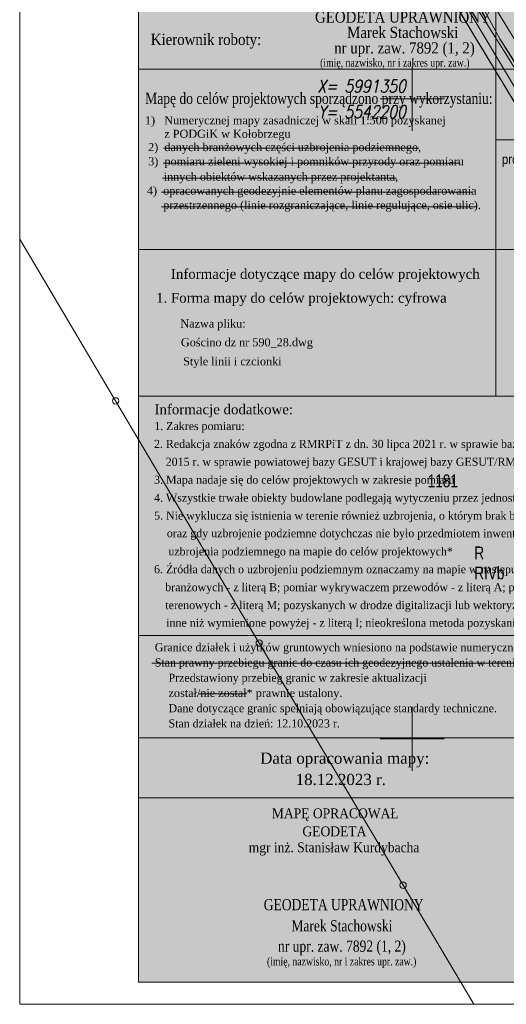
# Model space of a CAD drawing. Header units: metres. Extents: x 5542169 to 5542475, y 5991277 to 5991454.
# Tile 1 of 14: x 5542169 to 5542207, y 5991279 to 5991356. Entities that reach past the tile are written whole.
import ezdxf
from ezdxf.enums import TextEntityAlignment as Align

# ---------------------------------------------------------------- set-up
doc = ezdxf.new("R2010")
doc.units = ezdxf.units.M
doc.header["$MEASUREMENT"] = 0
doc.linetypes.add('217-500', pattern=[2, -0.5, 1.5])
doc.layers.get('0').update_dxf_attribs({"lineweight": 18})
for name, color, linetype, lineweight in [('!RAMKA', 7, 'Continuous', 25), ('202-punkt graniczny', 7, 'Continuous', 18), ('209-oznaczenie konturu klasyfikacyjnego', 3, 'Continuous', 18), ('210-oznaczenie konturu użytku gruntowego', 3, 'Continuous', 18), ('211-numer działki ewidencyjnej', 7, 'Continuous', 18), ('217-kontur klasyfikacyjny', 3, '217-500', 18), ('218-kontur użytku gruntowego', 3, '217-500', 18), ('219-działka ewidencyjna', 7, 'Continuous', 18), ('arkusz mapy', 7, 'Continuous', 18), ('metryka', 7, 'Continuous', 18), ('opis krzyży', 7, 'Continuous', 18), ('przewód elektroenergetyczny podziemny', 1, 'Continuous', 18), ('przewód elektroenergetyczny podziemny - ob. projektowany', 1, '217-500', 18), ('przewód kanalizacyjny', 14, 'Continuous', 18), ('przewód specjalny - ob. projektowany', 7, 'Continuous', 18), ('Ramka', 7, 'Continuous', 18), ('słup przewodów napowietrznych - ob. projektowany-Atr17', 7, 'Continuous', 18)]:
    doc.layers.add(name, color=color, linetype=linetype, lineweight=lineweight)
doc.styles.get("Standard").update_dxf_attribs({"font": 'Working1250.shx', "width": 0.75})
doc.styles.add('Style-ITALIC_1250', font='ITALIC_1250.shx')
doc.styles.add('Style-Times New Roman', font='times.ttf')

# ---------------------------------------------------------------- blocks, each defined once
blk = doc.blocks.new('202')
at = {"color": 0, "linetype": 'ByBlock', "lineweight": -2, "ltscale": 10}
blk.add_circle((0, 0), 2.5, dxfattribs=at)
blk = doc.blocks.new('karta gościno')
at = {"layer": '!RAMKA'}
blk.add_hatch(color=255, dxfattribs=at).paths.add_polyline_path([(11.758, 196.523), (-51, 196.523), (-51, 107), (11.758, 107)])
at = {"layer": 'metryka', "color": 251, "linetype": 'Continuous'}
for p, q in [((-23.091, 183.089), (-23.091, 152.795)), ((11.758, 178.324), (-51, 178.324)), ((11.758, 172.825), (-23.091, 172.825)), ((-51, 164.248), (11.758, 164.248)), ((11.758, 152.795), (-51, 152.795)), ((11.758, 134.094), (-51, 134.094)), ((-51, 121.4), (-20.731, 121.4))]:
    blk.add_line(p, q, dxfattribs=at)
at = {"layer": 'metryka', "color": 251, "linetype": 'Continuous', "lineweight": 18}
for p, q in [((-49.039, 172.153), (-29.106, 172.153)), ((-49.068, 170.991), (-25.863, 170.991)), ((-49.125, 169.814), (-30.886, 169.814)), ((-49.197, 168.724), (-24.887, 168.724)), ((-49.197, 167.59), (-24.6, 167.59)), ((-49.962, 131.936), (-7.121, 131.936)), ((-46.268, 129.524), (-42.575, 129.524))]:
    blk.add_line(p, q, dxfattribs=at)
at = {"layer": 'metryka', "color": 251, "linetype": 'Continuous', "flags": 128}
blk.add_lwpolyline([(-51, 196.523), (11.758, 196.523), (11.758, 107), (-51, 107), (-51, 196.523)], close=True, dxfattribs=at)
blk.add_lwpolyline([(11.673, 126.091), (-20.731, 126.091), (-51, 126.091)], dxfattribs=at)
at = {"layer": 'metryka', "color": 251, "linetype": 'Continuous', "lineweight": 25, "style": 'Style-Times New Roman'}
for s, height, width, p in [('GEODETA UPRAWNIONY', 0.875, 0.88, (-37.214, 181.972)), ('Marek Stachowski', 0.875, 0.88, (-34.707, 180.77)), ('Kierownik roboty:', 0.875, 0.88, (-50.042, 180.225)), ('nr upr. zaw. 7892 (1, 2)', 0.875, 0.88, (-35.716, 179.56)), ('Mapę do celów projektowych sporządzono przy wykorzystaniu:', 0.875, 0.8, (-50.475, 175.618)), ('MAPĘ OPRACOWAŁ', 0.77, 0.909091, (-40.58, 119.813)), ('GEODETA', 0.77, 0.909091, (-38.192, 118.403)), ('mgr inż. Stanisław Kurdybacha', 0.77, 0.909091, (-42.39, 117.153)), ('GEODETA UPRAWNIONY', 0.875, 0.8, (-41.217, 112.626)), ('Marek Stachowski', 0.875, 0.8, (-39.061, 110.976)), ('nr upr. zaw. 7892 (1, 2)', 0.875, 0.8, (-40.103, 109.385))]:
    blk.add_text(s, height=height, dxfattribs=dict(at, width=width)).set_placement(p)
at = {"layer": 'metryka', "color": 251, "linetype": 'Continuous', "lineweight": 18, "style": 'Style-Times New Roman'}
for s, width, p in [('(imię, nazwisko, nr i zakres upr. zaw.)', 0.8, (-36.814, 178.535)), ('2015 r. w sprawie powiatowej bazy GESUT i krajowej bazy GESUT/RMAiC z dn. 2 listopada 2015 r. w sprawie BDOT oraz mapy zasadniczej*', 0.977778, (-48.875, 147.351)), ('(imię, nazwisko, nr i zakres upr. zaw.)', 0.8, (-40.964, 108.316))]:
    blk.add_text(s, height=0.63, dxfattribs=dict(at, width=width)).set_placement(p)
for s, p in [('1)   Numerycznej mapy zasadniczej w skali 1:500 pozyskanej', (-50.495, 174.028)), ('z PODGiK w Kołobrzegu', (-48.984, 172.974)), ('2)  danych branżowych części uzbrojenia podziemnego,', (-50.25, 171.933)), ('3)  pomiaru zieleni wysokiej i pomników przyrody oraz pomiaru', (-50.242, 170.819)), ('innych obiektów wskazanych przez projektanta,', (-49.032, 169.625)), ('4)  opracowanych geodezyjnie elementów planu zagospodarowania', (-50.338, 168.536)), ('przestrzennego (linie rozgraniczające, linie regulujące, osie ulic).', (-49.064, 167.406)), ('Nazwa pliku:', (-47.729, 158.149)), ('Gościno dz nr 590_28.dwg', (-47.685, 156.684)), ('Style linii i czcionki', (-47.513, 155.197))]:
    blk.add_text(s, height=0.63, dxfattribs=at).set_placement(p)
at = {"layer": 'metryka', "color": 251, "linetype": 'Continuous', "lineweight": 25, "style": 'Style-Times New Roman'}
for s, height, p in [('Informacje dotyczące mapy do celów projektowych', 0.77, (-48.467, 161.955)), ('1. Forma mapy do celów projektowych: cyfrowa', 0.77, (-49.628, 160.088)), ('Informacje dodatkowe:', 0.77, (-49.749, 151.375)), ('Data opracowania mapy:', 0.875, (-41.497, 124.072)), ('18.12.2023 r.', 0.875, (-38.725, 122.408))]:
    blk.add_text(s, height=height, dxfattribs=at).set_placement(p)
at = {"layer": 'metryka', "color": 251, "linetype": 'Continuous', "lineweight": 13, "style": 'Style-Times New Roman', "width": 0.977778}
for s, p in [('1. Zakres pomiaru:', (-49.765, 150.141)), ('2. Redakcja znaków zgodna z RMRPiT z dn. 30 lipca 2021 r. w sprawie bazy danych obiektów topograficznych oraz mapy zasadniczej/ RMAiC z dnia 21 października', (-49.786, 148.745)), ('3. Mapa nadaje się do celów projektowych w zakresie pomiaru', (-49.781, 145.943)), ('4. Wszystkie trwałe obiekty budowlane podlegają wytyczeniu przez jednostki wykonawstwa geodezyjnego', (-49.781, 144.541)), ('5. Nie wyklucza się istnienia w terenie również uzbrojenia, o którym brak było informacji branżowych (w sytuacji, gdy wywiad branżowy został przeprowadzony)', (-49.778, 143.145)), ('oraz gdy uzbrojenie podziemne dotychczas nie było przedmiotem inwentaryzacji powykonawczej. W związku z tym nie gwarantuje się dokładności usytuowania', (-48.784, 141.767)), ('uzbrojenia podziemnego na mapie do celów projektowych*', (-48.664, 140.349)), ('6. Źródła danych o uzbrojeniu podziemnym oznaczamy na mapie w następujący sposób: dla bezpośrednich pomiarów powykonawczych - bez litery; dla danych', (-49.786, 138.955)), ('branżowych - z literą B; pomiar wykrywaczem przewodów - z literą A; pomiar fotogrametryczny - z literą F; pomiar bezpośredni w nawiązaniu do szczegółów', (-48.912, 137.552)), ('terenowych - z literą M; pozyskanych w drodze digitalizacji lub wektoryzacji rastra - z literą D; pochodzących z dokumentacji z narady koordynacyjnej - z literą K;', (-48.904, 136.15)), ('inne niż wymienione powyżej - z literą I; nieokreślona metoda pozyskania - z literą X.', (-48.832, 134.772)), ('Granice działek i użytków gruntowych wniesiono na podstawie numerycznej mapy ewidencyjnej pozyskanej ze Starostwa Powiatowego w Kołobrzegu.', (-49.729, 132.857)), ('Stan prawny przebiegu granic do czasu ich geodezyjnego ustalenia w terenie może być rozbieżny z przedstawionym.', (-49.729, 131.667)), ('Przedstawiony przebieg granic w zakresie aktualizacji', (-48.656, 130.477)), ('Dane dotyczące granic spełniają obowiązujące standardy techniczne.', (-48.656, 128.097)), ('Stan działek na dzień: 12.10.2023 r.', (-48.656, 126.907))]:
    blk.add_text(s, height=0.63, dxfattribs=at).set_placement(p)
at = {"layer": 'metryka', "color": 251, "linetype": 'Continuous', "lineweight": 13, "style": 'Style-Times New Roman'}
blk.add_text('został/nie został* prawnie ustalony.', height=0.63, dxfattribs=at).set_placement((-48.656, 129.287))

msp = doc.modelspace()

# ---------------------------------------------------------------- linework, layer by layer
at = {"color": 251}
for p, q in [((5542200, 5991347.5), (5542200, 5991352.5)), ((5542200, 5991347.5), (5542200, 5991352.5)), ((5542197.5, 5991350), (5542202.5, 5991350)), ((5542197.5, 5991350), (5542202.5, 5991350)), ((5542200, 5991297.5), (5542200, 5991302.5)), ((5542200, 5991297.5), (5542200, 5991302.5)), ((5542197.5, 5991300), (5542202.5, 5991300)), ((5542197.5, 5991300), (5542202.5, 5991300))]:
    msp.add_line(p, q, dxfattribs=at)
at = {"layer": '217-kontur klasyfikacyjny', "color": 251, "flags": 128}
msp.add_lwpolyline([(5542209.98, 5991346.44), (5542198.56, 5991365.33)], dxfattribs=at)
at = {"layer": '218-kontur użytku gruntowego', "color": 251, "flags": 128}
for points in [[(5542198.56, 5991365.33), (5542209.98, 5991346.44)], [(5542209.98, 5991346.44), (5542198.56, 5991365.33)]]:
    msp.add_lwpolyline(points, dxfattribs=at)
at = {"layer": '219-działka ewidencyjna', "color": 251, "flags": 128}
for points in [[(5542198.56, 5991365.33), (5542209.98, 5991346.44)], [(5542169.337, 5991339.043), (5542176.83, 5991326.41)], [(5542176.83, 5991326.41), (5542188.05, 5991307.49)], [(5542188.05, 5991307.49), (5542199.28, 5991288.57)], [(5542199.28, 5991288.57), (5542204.797, 5991279.267)]]:
    msp.add_lwpolyline(points, dxfattribs=at)
at = {"layer": 'arkusz mapy', "color": 251}
for p, q in [((5542200, 5991352.5), (5542200, 5991347.5)), ((5542197.5, 5991350), (5542202.5, 5991350)), ((5542200, 5991302.5), (5542200, 5991297.5)), ((5542197.5, 5991300), (5542202.5, 5991300))]:
    msp.add_line(p, q, dxfattribs=at)
at = {"layer": 'przewód elektroenergetyczny podziemny', "color": 251, "flags": 128}
msp.add_lwpolyline([(5542213.16, 5991344.03), (5542207.32, 5991353.53), (5542199.89, 5991365.27), (5542198.15, 5991366.27)], dxfattribs=at)
at = {"layer": 'przewód elektroenergetyczny podziemny - ob. projektowany', "color": 251, "flags": 128}
msp.add_lwpolyline([(5542212.31, 5991346.15), (5542206.83, 5991354.7), (5542201.36, 5991364.81), (5542199.35, 5991367.56), (5542198.65, 5991367.63), (5542195.38, 5991366.53), (5542195.64, 5991367.95), (5542192.79, 5991368.23), (5542191.33, 5991368.16), (5542189.98, 5991367.91), (5542169.337, 5991358.912)], dxfattribs=at)
at = {"layer": 'przewód kanalizacyjny', "color": 251, "flags": 128}
for points in [[(5542253.707, 5991279.267), (5542237.27, 5991306.71), (5542237.01, 5991307.14), (5542236.75, 5991307.57), (5542200.56, 5991366.83), (5542200.3, 5991367.25), (5542199.82, 5991367.39), (5542192.71, 5991369.45), (5542192.23, 5991369.59), (5542191.77, 5991369.39), (5542169.337, 5991359.715)], [(5542251.498, 5991279.267), (5542249.7, 5991282.2), (5542243.59, 5991293.1), (5542240.46, 5991298.74), (5542235.89, 5991306.62), (5542224.57, 5991325.02), (5542220.29, 5991332.03), (5542208.41, 5991350.24), (5542203.64, 5991358.24), (5542198.31, 5991366.59), (5542192.65, 5991367.64), (5542169.337, 5991357.938)]]:
    msp.add_lwpolyline(points, dxfattribs=at)
at = {"layer": 'przewód specjalny - ob. projektowany', "color": 251, "flags": 128}
msp.add_lwpolyline([(5542252.513, 5991279.267), (5542248.04, 5991286.75), (5542237.68, 5991304.33), (5542231.86, 5991314.33), (5542231.17, 5991315.52), (5542221.05, 5991332.2), (5542215.65, 5991340.91), (5542214.93, 5991342.06), (5542206.83, 5991354.7), (5542201.36, 5991364.81), (5542199.35, 5991367.56), (5542197.99, 5991367.72), (5542192.79, 5991368.23), (5542191.33, 5991368.16), (5542189.98, 5991367.91), (5542169.337, 5991358.909)], dxfattribs=at)
at = {"layer": 'Ramka', "color": 251, "flags": 128}
msp.add_lwpolyline([(5542169.337, 5991438.054), (5542379.142, 5991438.054), (5542379.142, 5991279.267), (5542169.337, 5991279.267), (5542169.337, 5991438.054)], close=True, dxfattribs=at)

# ---------------------------------------------------------------- block references
at = {"layer": '!RAMKA'}
msp.add_blockref('karta gościno', (5542229.616, 5991173.99), dxfattribs=at)
at = {"layer": '202-punkt graniczny', "color": 251, "xscale": 0.1, "yscale": 0.1, "zscale": 0.1}
for p in [(5542176.83, 5991326.41), (5542188.05, 5991307.49), (5542199.28, 5991288.57)]:
    msp.add_blockref('202', p, dxfattribs=at)

# ---------------------------------------------------------------- texts
at = {"layer": '209-oznaczenie konturu klasyfikacyjnego', "color": 251, "insert": (5542204.85, 5991313.47), "char_height": 1, "attachment_point": 1, "line_spacing_factor": 0.6}
msp.add_mtext('\\H1x;\\W0.79;RIVb', dxfattribs=at)
at = {"layer": '210-oznaczenie konturu użytku gruntowego', "color": 251, "insert": (5542204.85, 5991314.037), "char_height": 1, "attachment_point": 7, "line_spacing_factor": 0.6}
msp.add_mtext('\\H1x;\\W0.79;R', dxfattribs=at)
at = {"layer": '211-numer działki ewidencyjnej', "color": 251, "insert": (5542201.21, 5991320.66), "char_height": 1, "attachment_point": 1, "line_spacing_factor": 0.6}
msp.add_mtext('\\H1x;\\W0.79;1181', dxfattribs=at)
at = {"layer": 'opis krzyży', "color": 251, "style": 'Style-ITALIC_1250', "width": 0.8}
msp.add_text('X= 5991350', height=1, dxfattribs=at).set_placement((5542199.5, 5991350.5), align=Align.RIGHT)
msp.add_text('Y= 5542200', height=1, dxfattribs=at).set_placement((5542199.5, 5991349.5), align=Align.TOP_RIGHT)
at = {"layer": 'słup przewodów napowietrznych - ob. projektowany-Atr17', "color": 251, "insert": (5542206.994, 5991344.69), "char_height": 0.75, "attachment_point": 7, "line_spacing_factor": 0.6}
msp.add_mtext('\\H1x;\\W0.9;proj. s.', dxfattribs=at)

doc.saveas('drawing.dxf')
